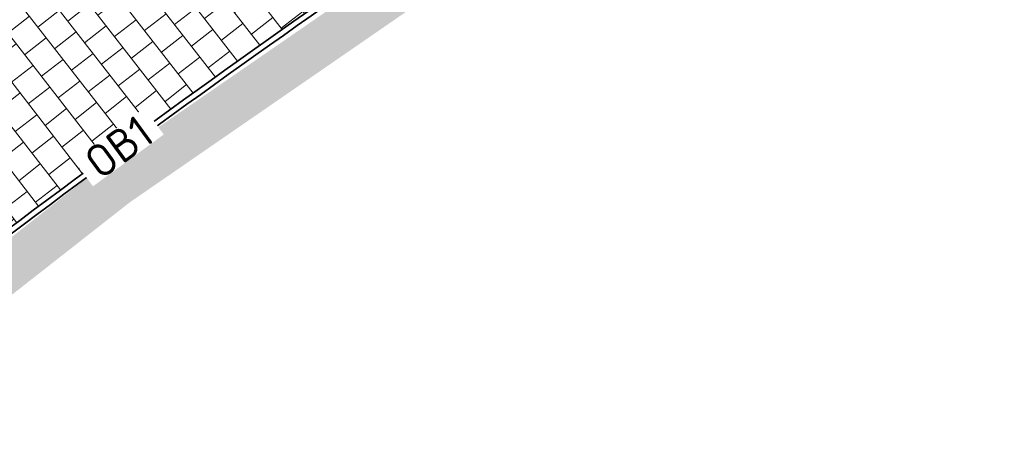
# Model space of a CAD drawing. Header units: metres. Extents: x 195696 to 514079, y 327475 to 328989.
# Tile 16 of 146: x 195886.18 to 195896.98, y 327576.81 to 327581.54. Entities that reach past the tile are written whole.
import ezdxf

# ---------------------------------------------------------------- set-up
doc = ezdxf.new("R2010")
doc.units = ezdxf.units.M
doc.linetypes.add('CENTER2', pattern=[1.125, 0.75, -0.125, 0.125, -0.125])
for name, color, linetype, lineweight in [('N-WE-KG-WERKGRENS-200-G', 14, 'CENTER2', 35), ('N-WE-VH-GESLOTENVERHARDING-A-200', 252, 'Continuous', 18), ('N-WE-VH-KANTOPSLUITING_OPSLUITBAND-T18', 7, 'Continuous', 18), ('N-WE-VH-KANTOPSLUITING_OPSLUITBAND_60X200-G', 5, 'Continuous', 35), ('N-WE-VH-KANTOPSLUITING_VOORKANTBAND-G', 2, 'Continuous', 35), ('N-WE-VH-KANTVERHARDING-G', 5, 'Continuous', 35), ('N-WE-VH-OPENVERHARDING_BETONSTRAATSTEEN_ROOD-A', 13, 'Continuous', 18), ('N-WE-VH-TEGEL-A', 252, 'Continuous', 18)]:
    doc.layers.add(name, color=color, linetype=linetype, lineweight=lineweight)
doc.styles.add('NLCS-ISO-M200-T18', font='NLCS-ISO.ttf', dxfattribs={"height": 0.36})

# ---------------------------------------------------------------- blocks, each defined once
blk = doc.blocks.new('OB1')
at = {"layer": 'N-WE-VH-KANTOPSLUITING_OPSLUITBAND-T18', "insert": (0, 0), "char_height": 0.36, "attachment_point": 5, "style": 'NLCS-ISO-M200-T18', "bg_fill": 3, "box_fill_scale": 1, "bg_fill_color": 256, "bg_fill_transparency": 0}
blk.add_mtext_dynamic_manual_height_columns('OB1', width=0.9622396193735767, gutter_width=12.5, heights=[0], dxfattribs=at)

msp = doc.modelspace()

# ---------------------------------------------------------------- hatches: boundary and pattern name
at = {"layer": 'N-WE-VH-GESLOTENVERHARDING-A-200', "lineweight": 0}
h = msp.add_hatch(dxfattribs=at)
h.set_pattern_fill('AVH-GESLOTEN-SOD', color=256, scale=0.2, angle=28, pattern_type=2)
h.set_pattern_definition([(87.99999999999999, (0, 0), (-0.3997563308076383, 0.01395979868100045), []), (148, (0, 0), (-0.2119677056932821, -0.3392192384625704), [])])
edge = h.paths.add_edge_path(flags=16)
edge.add_arc((195880.1655836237, 327588.9528181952), 0.5000000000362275, -53.80848710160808, 41.52320272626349, ccw=False)
edge.add_arc((196043.6446531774, 327405.9312850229), 244.9046723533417, 131.7833411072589, 133.7970645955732)
edge.add_arc((195873.4197754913, 327583.3913420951), 0.9999999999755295, 278.98220693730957, 316.4552622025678, ccw=False)
edge.add_line((195873.5759032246, 327582.4036052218), (195872.9619810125, 327582.3126313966))
edge.add_arc((195872.8153970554, 327583.3018296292), 0.999999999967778, 167.3459649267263, 278.4290134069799, ccw=False)
edge.add_line((195871.8396864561, 327583.5208931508), (195871.9958403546, 327584.2164038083))
edge.add_arc((195872.971550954, 327583.9973402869), 1.000000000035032, 133.7875914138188, 167.3459649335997, ccw=False)
edge.add_arc((196043.1978633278, 327406.4100110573), 246.9964571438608, 133.6290453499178, 133.7875914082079, ccw=False)
edge.add_arc((196043.1462730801, 327406.3608464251), 246.9964572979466, 131.7503220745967, 133.612513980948, ccw=False)
edge.add_arc((195879.0077676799, 327590.2604236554), 0.4999999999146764, 41.52320272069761, 131.7503219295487, ccw=False)
edge.add_line((195879.3821113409, 327590.5918853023), (195880.5399272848, 327589.2842798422))
edge = h.paths.add_edge_path(flags=16)
edge.add_arc((196043.190133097, 327406.4241565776), 244.2339199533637, 122.8853466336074, 123.7748736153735)
edge.add_line((195907.4128906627, 327609.4383139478), (195905.8840875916, 327611.724180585))
edge.add_arc((196043.1939871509, 327406.4174368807), 246.9916345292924, 122.886788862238, 123.77475018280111, ccw=False)
edge.add_arc((195909.6252433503, 327612.9877032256), 1.000000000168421, 103.36408669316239, 122.88678885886, ccw=False)
edge.add_line((195909.3941052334, 327613.9606241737), (195910.5171844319, 327614.2274355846))
edge.add_arc((195910.7483225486, 327613.2545146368), 0.9999999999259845, -38.499182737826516, 103.36408669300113, ccw=False)
edge.add_line((195911.5309395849, 327612.6320111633), (195910.8206145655, 327611.7389840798))
edge.add_arc((195910.037997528, 327612.3614875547), 1.000000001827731, 302.885346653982, 321.50081724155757, ccw=False)
edge = h.paths.add_edge_path()
edge.add_line((195913.8862149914, 327610.1762080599), (195909.2428622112, 327617.4930699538))
edge.add_arc((196043.1978635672, 327406.410011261), 250.0000001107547, 122.3995392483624, 135.5156437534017)
edge.add_arc((195793.493235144, 327651.6600849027), 100.0000000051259, 304.0598747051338, 315.5156437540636, ccw=False)
edge.add_line((195849.4991302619, 327568.8148091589), (195827.0150000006, 327553.5950000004))
edge.add_line((195827.0150000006, 327553.5950000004), (195824.245599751, 327551.7426639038))
edge.add_arc((195796.2426523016, 327593.1653016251), 49.99999981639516, 303.09553133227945, 304.0598746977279, ccw=False)
edge.add_line((195823.5444833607, 327551.2772364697), (195820.0502888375, 327548.9997880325))
edge.add_line((195820.0502888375, 327548.9997880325), (195823.8157983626, 327543.1697717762))
edge.add_line((195823.8157983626, 327543.1697717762), (195823.838999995, 327543.1829999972))
edge.add_line((195823.838999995, 327543.1829999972), (195826.4396693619, 327544.6925664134))
edge.add_arc((195801.339107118, 327587.9356212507), 50.00000016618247, 300.1331522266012, 304.0598747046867)
edge.add_line((195829.3420547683, 327546.512983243), (195860.9751881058, 327567.8979316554))
edge.add_arc((195804.9692930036, 327650.7432073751), 99.99999997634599, 304.059874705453, 314.2752211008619)
edge.add_arc((196043.1978603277, 327406.4100152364), 241.2499949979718, 124.56755402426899, 134.2752211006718, ccw=False)
edge.add_arc((196024.160358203, 327433.4729742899), 208.1635880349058, 122.8422075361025, 124.47901762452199, ccw=False)
edge.add_arc((195884.1512028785, 327650.3735842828), 50.00000000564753, 302.8422075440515, 306.4912659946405)
at = {"layer": 'N-WE-VH-OPENVERHARDING_BETONSTRAATSTEEN_ROOD-A', "lineweight": 0}
h = msp.add_hatch(dxfattribs=at)
h.set_pattern_fill('AVH-BSS_KEIFORMAAT_KEPER', color=256, scale=2, angle=37.77496502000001, pattern_type=2)
h.set_pattern_definition([(37.77496502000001, (0, 0), (0.03735080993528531, 0.2946267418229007), [0.63, -0.21]), (307.77496502, (-0.2572759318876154, 0.331977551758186), (0.03735080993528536, 0.2946267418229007), [0.6299999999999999, -0.21])])
edge = h.paths.add_edge_path()
edge.add_line((195880.7066463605, 327580.9563102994), (195882.1250507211, 327579.3936614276))
edge.add_line((195882.1250507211, 327579.3936614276), (195884.9929811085, 327581.9968597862))
edge.add_arc((195891.7140370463, 327574.5923066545), 9.999999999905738, 103.868517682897, 132.2297842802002, ccw=False)
edge.add_arc((195886.3648215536, 327596.2585284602), 12.3167935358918, 283.8685176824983, 305.8647788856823)
edge.add_line((195893.580914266, 327586.2769750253), (195892.4454794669, 327587.9241521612))
edge.add_line((195892.4454794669, 327587.9241521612), (195892.2835572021, 327587.8083925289))
edge.add_arc((195886.3648215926, 327596.2585284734), 10.31679352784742, 283.51637126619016, 305.0085832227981, ccw=False)
edge.add_arc((195891.5807738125, 327574.5598392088), 11.99999999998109, 103.5163712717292, 126.5013291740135)
edge.add_arc((195891.7140370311, 327574.592306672), 12.05383486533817, 127.1023300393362, 132.2297842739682)
edge.add_line((195883.6125871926, 327583.5176327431), (195880.7066463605, 327580.9563102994))
at = {"layer": 'N-WE-VH-TEGEL-A', "lineweight": 0}
h = msp.add_hatch(dxfattribs=at)
h.set_pattern_fill('AVH-TEGEL_300X300_HALFST', color=256, angle=37.89432065, pattern_type=2)
h.set_pattern_definition([(37.89432065, (195874.2625130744, 327569.183166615), (0.1446124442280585, 0.3026338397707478), [0.2999999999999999, -0.2999999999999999]), (127.89432065, (195874.2625130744, 327569.183166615), (-0.2367434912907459, -0.1842620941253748), [])])
edge = h.paths.add_edge_path()
edge.add_line((195882.2594718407, 327579.2455703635), (195883.8156375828, 327577.5311504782))
edge.add_arc((195962.9099930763, 327476.8433184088), 128.038887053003, 122.8265082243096, 128.1510644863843, ccw=False)
edge.add_arc((195965.1313620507, 327473.3199139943), 132.2038644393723, 121.8227982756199, 122.80770974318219, ccw=False)
edge.add_line((195895.4210667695, 327585.6512831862), (195893.6980915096, 327586.1148939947))
edge.add_arc((195886.3648265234, 327596.2585296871), 12.51679353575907, 283.86849425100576, 305.86476428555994, ccw=False)
edge.add_arc((195891.7140370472, 327574.5923066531), 9.80000000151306, 103.8685176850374, 132.2297843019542)
edge.add_line((195885.1274022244, 327581.8487687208), (195882.2594718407, 327579.2455703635))

# ---------------------------------------------------------------- linework, layer by layer
at = {"layer": 'N-WE-KG-WERKGRENS-200-G', "ltscale": 20, "const_width": 0.5, "flags": 128}
msp.add_lwpolyline([(195828.5449324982, 327534.879240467, 0.003022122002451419), (195829.93590122, 327535.771814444, 0.01445730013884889), (195849.9203571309, 327549.7795194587), (195856.8154032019, 327554.916298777, 0.003168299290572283), (195864.1639217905, 327560.5850023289, 0.004116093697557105), (195873.665133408, 327568.1354444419), (195875.2468758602, 327569.7402853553, -0.04590442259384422), (195893.6684553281, 327584.1758765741, -0.003920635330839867), (195895.415665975, 327585.2829132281), (195899.6903654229, 327587.1140162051), (195908.6549476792, 327591.1456296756), (195913.7783480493, 327593.5262803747), (195911.7519175, 327599.815644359, 0.01672595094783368), (195914.3030782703, 327602.3834741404, -0.05873833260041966), (195918.1914157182, 327605.6903519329, -0.0149636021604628), (195933.7835255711, 327615.4114837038, -0.02290013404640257), (195960.6453597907, 327629.6436936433), (195962.2695904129, 327626.1022357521), (195964.6556142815, 327627.196545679), (195963.0164419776, 327630.7705827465), (195985.3556549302, 327641.6865604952), (195986.2883373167, 327639.6407298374), (195991.3787427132, 327641.9896044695), (195991.2167854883, 327642.3405929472), (196016.8331699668, 327654.1033951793), (196043.3648561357, 327666.2187952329), (196062.7450758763, 327674.9827924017, -0.2249660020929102), (196073.449816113, 327674.7914675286, -0.1421209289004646), (196089.6624870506, 327659.9048043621), (196098.6602686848, 327645.085066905), (196102.7039221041, 327638.3856411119), (196105.2942913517, 327634.0936276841), (196104.5483598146, 327630.4830016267), (196106.5069983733, 327630.0783598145), (196106.8157439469, 327631.572819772), (196109.5556329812, 327627.0332549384), (196106.9175713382, 327623.6433724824), (196107.2726273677, 327621.2378997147), (196108.1724373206, 327618.762568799), (196115.3588616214, 327620.4646843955), (196117.1091711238, 327616.5289866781), (196119.7797565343, 327617.7166670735), (196121.91969184, 327613.0267845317, -0.00392140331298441), (196122.0892688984, 327612.647286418), (196123.750845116, 327608.8491332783), (196134.2791748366, 327613.0028017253), (196129.7162030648, 327622.9043765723), (196131.4787331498, 327623.7577356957), (196131.9220392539, 327622.8057424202), (196136.5309742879, 327625.0444784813), (196135.9782779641, 327626.2430509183, 0.0008442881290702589), (196135.4677727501, 327627.3242460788, 0.00200703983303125), (196134.3940288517, 327629.5648853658, 0.01591494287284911), (196124.8497653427, 327647.7894020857), (196123.6001729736, 327650.0628411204), (196120.6893621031, 327655.3570407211, -0.0299467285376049), (196119.8876454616, 327657.1722740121, -0.03392687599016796), (196119.2473421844, 327659.3243675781, -0.079656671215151), (196118.7071710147, 327669.5938870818, -0.05596398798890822), (196120.895766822, 327679.4810814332, -0.02465094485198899), (196122.3280872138, 327683.3089118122, -0.06398449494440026), (196127.6991712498, 327692.3564989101, -0.0612915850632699), (196136.293138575, 327701.4290951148, -0.002153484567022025), (196137.0448438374, 327702.0496886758), (196134.1238128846, 327705.3584450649), (196130.8403230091, 327710.2730661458), (196128.7795578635, 327714.2167266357), (196130.2824716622, 327714.9511575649), (196136.9835533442, 327718.6725045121), (196150.0915809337, 327725.9518544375), (196156.6698113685, 327729.6049777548, 0.02051814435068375), (196159.759876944, 327731.9555349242, 0.01138610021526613), (196162.7602591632, 327734.61370686), (196165.2195120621, 327736.8760195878), (196167.7078296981, 327739.1642312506), (196170.8379913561, 327742.0864486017), (196172.2114536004, 327743.3378795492), (196172.7900103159, 327745.3866384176), (196177.2139084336, 327749.0588039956), (196171.1339694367, 327757.446802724), (196170.3308734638, 327756.8646883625), (196166.3917223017, 327754.1642742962, -0.0100198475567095), (196156.8914572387, 327748.0422097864, -0.01471472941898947), (196147.7306214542, 327742.3407961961, -0.01528916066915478), (196132.0511333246, 327733.9555756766), (196122.9626991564, 327729.5143181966), (196100.9848614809, 327719.042824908), (196087.5797895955, 327712.7232624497), (196081.7786652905, 327709.9886752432, -0.2480229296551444), (196065.9737873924, 327710.7727387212, -0.0712461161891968), (196063.1016454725, 327712.8429666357), (196060.8679620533, 327714.9103437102), (196050.3103998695, 327724.2971762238), (196044.9293871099, 327729.4094879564), (196037.4614946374, 327736.5039462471), (196032.9629942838, 327731.7832916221), (196022.0346868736, 327741.8797633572), (196018.5616055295, 327737.8270700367), (196029.6593570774, 327728.3165073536), (196024.2891402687, 327722.6810873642), (196034.8576936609, 327713.3451998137), (196036.6471843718, 327711.7636285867), (196037.5375465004, 327710.9511731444), (196040.1934819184, 327706.0842392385), (196041.8161890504, 327702.9959890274), (196042.3214468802, 327700.6229266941), (196041.2663362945, 327695.3568707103), (196023.709869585, 327687.1903512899), (196023.4951042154, 327687.5758275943), (195979.9437075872, 327667.9113284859), (195976.7737302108, 327674.8803333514), (195975.8441556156, 327679.2544665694), (195926.1986886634, 327656.7524510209), (195882.7902105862, 327637.089170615), (195881.879234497, 327639.009765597), (195874.9585656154, 327635.9455117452), (195875.384539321, 327634.9207798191, -0.04918109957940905), (195875.5385754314, 327634.4258961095, -0.2318256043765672), (195874.9557544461, 327632.1454860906, -0.07746400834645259), (195874.3361499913, 327631.6101987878), (195873.9705564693, 327631.4274020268), (195873.5946628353, 327631.2433504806), (195871.5802376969, 327630.3158382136), (195870.8957485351, 327630.0005341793), (195869.0103416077, 327629.1436501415), (195872.6494445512, 327620.8904526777), (195873.4676874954, 327621.2196042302, -0.07566582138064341), (195875.1650564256, 327621.7493192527), (195875.3232605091, 327621.7713942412), (195875.4866921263, 327621.7896601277, -0.08613164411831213), (195877.2482289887, 327621.6983242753, -0.01963332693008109), (195877.6368416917, 327621.5943180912, -0.1395863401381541), (195880.0341996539, 327620.0301874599, -0.05548109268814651), (195880.685988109, 327619.0919567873), (195880.8395418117, 327618.7565879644), (195880.9070976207, 327618.608889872), (195878.4306356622, 327617.5280064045), (195879.5647862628, 327616.8923987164), (195882.3475669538, 327610.7493257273), (195879.8452018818, 327608.734657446, 0.1964746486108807), (195876.1627006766, 327602.0723668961, -0.1879515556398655), (195875.3311774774, 327600.5077894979), (195872.4633350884, 327598.0391846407, 0.01059940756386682), (195868.9136781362, 327594.85022724), (195868.0938996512, 327594.081733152, -0.02178076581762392), (195864.8276881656, 327591.2767985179), (195861.4742628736, 327588.6417396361), (195859.1297837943, 327585.548004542, -0.03149793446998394), (195856.5342211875, 327582.6121502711, -0.008822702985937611), (195850.2659221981, 327577.0803502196, -0.01452253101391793), (195839.5124260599, 327568.4463028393), (195839.2340966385, 327568.2322805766, -0.02049592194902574), (195820.3248775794, 327554.9465112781), (195818.0145626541, 327553.4715049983), (195816.984273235, 327552.8391840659), (195828.5449324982, 327534.879240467)], format="xyb", close=True, dxfattribs=at)
at = {"layer": 'N-WE-VH-KANTOPSLUITING_OPSLUITBAND_60X200-G', "flags": 128}
msp.add_lwpolyline([(195883.8156375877, 327577.5311504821, -0.02323694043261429), (195893.5004907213, 327584.4364296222, -0.004297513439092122), (195895.4210667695, 327585.6512831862), (195895.7564686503, 327585.4288988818)], format="xyb", dxfattribs=at)
at = {"layer": 'N-WE-VH-KANTOPSLUITING_VOORKANTBAND-G', "flags": 128}
msp.add_lwpolyline([(195895.6905068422, 327585.400643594), (195895.42, 327585.58, 0.004224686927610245), (195893.533, 327584.386, 0.02322855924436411), (195883.856066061, 327577.4866106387, 0.02322855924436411)], format="xyb", dxfattribs=at)
at = {"layer": 'N-WE-VH-KANTVERHARDING-G'}
msp.add_lwpolyline([(195874.7798631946, 327579.1437361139, -0.04238303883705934), (195906.3180362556, 327605.0692054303)], format="xyb", dxfattribs=at)

# ---------------------------------------------------------------- next in the draw order: block references
at = {"layer": 'N-WE-VH-KANTOPSLUITING_OPSLUITBAND_60X200-G', "rotation": 36.21546448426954}
msp.add_blockref('OB1', (195887.2616161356, 327580.145204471), dxfattribs=at)

doc.saveas('drawing.dxf')
